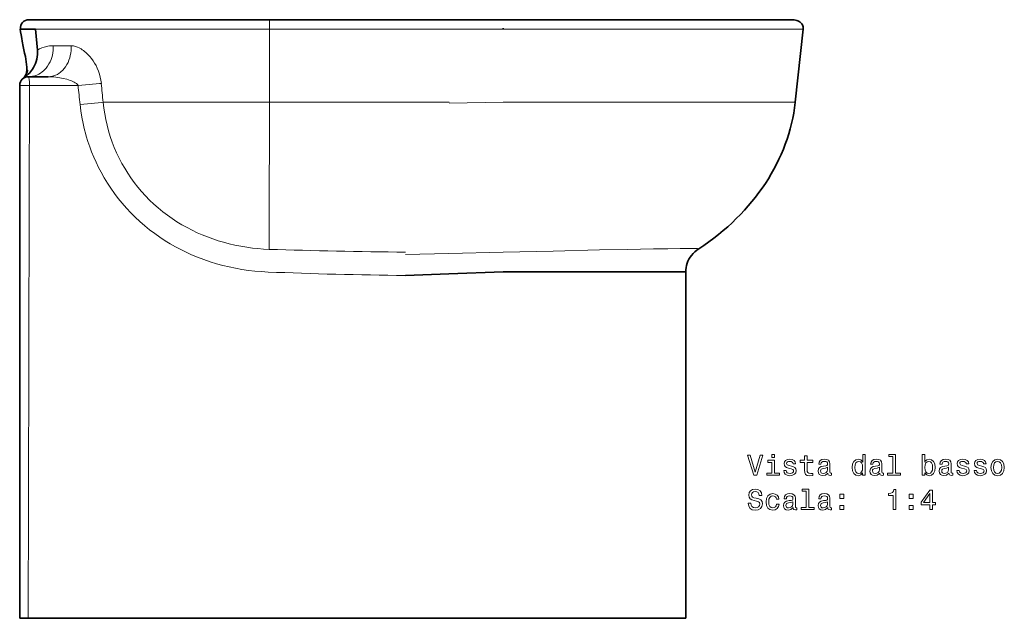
# Model space of a CAD drawing. Extents: x 60 to 391, y 34 to 275.
# Tile 3 of 3: x 219 to 391, y 166 to 271. Entities that reach past the tile are written whole.
import ezdxf

# ---------------------------------------------------------------- set-up
doc = ezdxf.new("R2010")
doc.units = 0

msp = doc.modelspace()

# ---------------------------------------------------------------- linework, layer by layer
at = {"color": 7, "lineweight": 35}
for p, q in [((262.37, 271.38), (220.19, 271.38)), ((286.24, 271.38), (262.37, 271.38)), ((303.39, 271.38), (354.14, 271.38)), ((218.58, 259.88), (218.58, 166.42)), ((335.41, 166.42), (335.41, 227.16)), ((335.41, 166.42), (335.41, 227.16)), ((220.08, 166.42), (286.24, 166.42)), ((286.24, 166.42), (220.08, 166.42)), ((335.41, 166.42), (303.4, 166.42)), ((303.43, 166.42), (335.41, 166.42))]:
    msp.add_line(p, q, dxfattribs=at)
at = {"color": 7, "lineweight": 35, "ltscale": 4.57764e-05}
msp.add_line((286.24, 271.38), (286.24, 271.37), dxfattribs=at)
at = {"color": 7, "lineweight": 35, "ltscale": 0.191016}
msp.add_line((293.88, 271.38), (286.24, 271.38), dxfattribs=at)
at = {"color": 7, "lineweight": 35, "ltscale": 0.017626}
msp.add_line((286.94, 271.38), (286.24, 271.38), dxfattribs=at)
at = {"color": 7, "lineweight": 13, "ltscale": 0.191022}
msp.add_line((293.88, 271.37), (286.24, 271.37), dxfattribs=at)
at = {"color": 7, "lineweight": 35, "ltscale": 0.237793}
msp.add_line((293.88, 271.38), (303.39, 271.38), dxfattribs=at)
at = {"color": 7, "lineweight": 13, "ltscale": 0.237785}
for p, q in [((303.39, 271.38), (293.88, 271.37)), ((293.88, 256.75), (303.39, 256.89))]:
    msp.add_line(p, q, dxfattribs=at)
at = {"color": 7, "lineweight": 35, "ltscale": 0.08889}
msp.add_line((303.39, 271.38), (299.84, 271.38), dxfattribs=at)
at = {"color": 7, "lineweight": 35, "ltscale": 0.066472}
msp.add_line((218.69, 269.74), (221.35, 269.74), dxfattribs=at)
at = {"color": 7, "lineweight": 35, "ltscale": 0.092832}
msp.add_line((221.35, 269.74), (221.7, 266.05), dxfattribs=at)
at = {"color": 7, "lineweight": 13}
for p, q in [((262.37, 269.74), (221.35, 269.74)), ((262.37, 269.74), (286.24, 269.74)), ((303.39, 269.74), (356.01, 269.74)), ((262.37, 256.89), (233.21, 256.89)), ((286.24, 256.89), (262.37, 256.89)), ((354.6, 256.89), (303.39, 256.89))]:
    msp.add_line(p, q, dxfattribs=at)
at = {"color": 7, "lineweight": 13, "ltscale": 0.32146}
msp.add_line((262.37, 256.89), (262.37, 269.74), dxfattribs=at)
at = {"color": 7, "lineweight": 13, "ltscale": 0.191106}
msp.add_line((286.24, 269.74), (293.88, 269.74), dxfattribs=at)
at = {"color": 7, "lineweight": 13, "ltscale": 0.237684}
msp.add_line((293.88, 269.69), (303.39, 269.74), dxfattribs=at)
at = {"color": 7, "lineweight": 35, "ltscale": 0.003092}
msp.add_line((303.39, 269.74), (303.39, 269.87), dxfattribs=at)
at = {"color": 7, "lineweight": 35, "ltscale": 0.323377}
for p, q in [((356.01, 269.74), (354.6, 256.89)), ((354.6, 256.89), (356.01, 269.74))]:
    msp.add_line(p, q, dxfattribs=at)
at = {"color": 7, "lineweight": 13, "ltscale": 0.078657}
msp.add_line((224.43, 266.81), (227.58, 266.81), dxfattribs=at)
at = {"color": 7, "lineweight": 35, "ltscale": 0.000163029}
msp.add_line((219.25, 261.13), (219.24, 261.12), dxfattribs=at)
at = {"color": 7, "lineweight": 35, "ltscale": 0.087687}
msp.add_line((223.59, 261.38), (220.08, 261.38), dxfattribs=at)
at = {"color": 7, "lineweight": 13, "ltscale": 0.191042}
msp.add_line((293.88, 256.89), (286.24, 256.89), dxfattribs=at)
at = {"color": 7, "lineweight": 35, "ltscale": 0.000844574}
msp.add_line((286.24, 230.6), (286.24, 230.63), dxfattribs=at)
at = {"color": 7, "lineweight": 13, "ltscale": 0.190269}
msp.add_line((286.24, 230.18), (293.84, 230.39), dxfattribs=at)
at = {"color": 7, "lineweight": 13, "ltscale": 0.238868}
msp.add_line((303.4, 230.6), (293.84, 230.39), dxfattribs=at)
at = {"color": 7, "lineweight": 35, "ltscale": 0.002323}
msp.add_line((337.68, 231.19), (337.61, 231.14), dxfattribs=at)
at = {"color": 7, "lineweight": 35, "ltscale": 7.19756e-06}
msp.add_line((337.68, 231.19), (337.68, 231.19), dxfattribs=at)
at = {"color": 7, "lineweight": 35, "ltscale": 0.190277}
msp.add_line((293.84, 226.83), (286.24, 226.5), dxfattribs=at)
at = {"color": 7, "lineweight": 35, "ltscale": 0.239079}
msp.add_line((293.84, 226.83), (303.4, 227.16), dxfattribs=at)
at = {"color": 7, "lineweight": 35, "ltscale": 0.440532}
msp.add_line((303.4, 227.16), (321.02, 227.16), dxfattribs=at)
at = {"color": 7, "lineweight": 35, "ltscale": 0.198811}
msp.add_line((321.02, 227.16), (328.97, 227.16), dxfattribs=at)
at = {"color": 7, "lineweight": 35, "ltscale": 0.160882}
msp.add_line((335.41, 227.16), (328.98, 227.16), dxfattribs=at)
at = {"color": 7, "lineweight": 13, "ltscale": 4.81801e-05}
msp.add_line((335.41, 227.16), (335.41, 227.16), dxfattribs=at)
at = {"color": 7, "lineweight": 35, "ltscale": 1.75476e-05}
msp.add_line((335.41, 227.16), (335.41, 227.16), dxfattribs=at)
at = {"color": 7, "lineweight": 35, "ltscale": 0.000153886}
msp.add_line((335.41, 227.16), (335.41, 227.16), dxfattribs=at)
at = {"color": 7, "lineweight": 35, "ltscale": 0.00016227}
msp.add_line((335.41, 227.16), (335.41, 227.16), dxfattribs=at)
at = {"color": 7, "lineweight": 35, "ltscale": 0.0375}
for p, q in [((220.08, 166.42), (218.58, 166.42)), ((218.58, 166.42), (220.08, 166.42))]:
    msp.add_line(p, q, dxfattribs=at)
at = {"color": 7, "lineweight": 35, "ltscale": 0.190157}
msp.add_line((293.84, 166.42), (286.24, 166.42), dxfattribs=at)
at = {"color": 7, "lineweight": 35, "ltscale": 0.187002}
msp.add_line((286.24, 166.42), (293.72, 166.42), dxfattribs=at)
at = {"color": 7, "lineweight": 35, "ltscale": 0.242796}
msp.add_line((293.72, 166.42), (303.43, 166.42), dxfattribs=at)
at = {"color": 7, "lineweight": 35, "ltscale": 0.23888}
msp.add_line((303.4, 166.42), (293.84, 166.42), dxfattribs=at)
at = {"color": 7, "lineweight": 35}
for points in [[(354.14, 271.38), (354.39, 271.36), (354.63, 271.32), (354.87, 271.26), (355.09, 271.17), (355.3, 271.05), (355.48, 270.93), (355.63, 270.79), (355.76, 270.63), (355.87, 270.46), (355.94, 270.29), (355.99, 270.11), (356.01, 269.93), (356.01, 269.74)], [(219.72, 261.85), (219.76, 262.01), (219.79, 262.17), (219.81, 262.36), (219.82, 262.55), (219.83, 262.79), (219.82, 263.03), (219.78, 263.52), (219.72, 263.97), (219.65, 264.43), (219.57, 264.9), (219.45, 265.49), (219.21, 266.66), (219.02, 267.6), (218.93, 268.06), (218.81, 268.75), (218.74, 269.25), (218.69, 269.74)], [(221.7, 266.05), (221.72, 265.65), (221.71, 265.28), (221.66, 264.87), (221.59, 264.47), (221.48, 264.07), (221.34, 263.68), (221.19, 263.34), (221.01, 263.01), (220.81, 262.69), (220.65, 262.45), (220.47, 262.23), (220.28, 262.02), (220.08, 261.81), (219.83, 261.57), (219.55, 261.34), (219.26, 261.13)], [(219.24, 261.11), (219.4, 261.32), (219.48, 261.43), (219.62, 261.66), (219.72, 261.85), (219.87, 262.19), (219.95, 262.44), (219.97, 262.52), (219.97, 262.52), (219.97, 262.51), (219.94, 262.37)], [(219.24, 261.11), (219.34, 261.25), (219.49, 261.45), (219.63, 261.67), (219.73, 261.85)], [(219.53, 261.41), (219.39, 261.26), (219.29, 261.16), (219.24, 261.12)], [(335.41, 227.16), (335.41, 227.54), (335.45, 227.93), (335.53, 228.3), (335.64, 228.67), (335.78, 229.04), (335.96, 229.39), (336.17, 229.73), (336.42, 230.06), (336.69, 230.37), (337, 230.67), (337.33, 230.94), (337.68, 231.19)], [(335.41, 227.16), (335.41, 227.54), (335.45, 227.92), (335.52, 228.3), (335.63, 228.67), (335.78, 229.04), (335.96, 229.39), (336.17, 229.73), (336.42, 230.06), (336.69, 230.37), (337, 230.67), (337.29, 230.91), (337.61, 231.14)]]:
    msp.add_lwpolyline(points, dxfattribs=at)
at = {"color": 7, "lineweight": 13}
for points in [[(220.1, 261.38), (220.48, 261.4), (220.85, 261.45), (221.21, 261.55), (221.57, 261.67), (221.91, 261.84), (222.24, 262.03), (222.51, 262.22), (222.76, 262.42), (222.99, 262.65), (223.21, 262.89), (223.35, 263.06), (223.48, 263.24), (223.72, 263.62), (223.93, 264.01), (224.09, 264.39), (224.22, 264.77), (224.32, 265.17), (224.39, 265.58), (224.43, 265.99), (224.45, 266.4), (224.43, 266.81)], [(221.7, 266.05), (222.06, 266.25), (222.44, 266.42), (222.86, 266.57), (223.09, 266.64), (223.32, 266.69), (223.54, 266.74), (223.78, 266.77), (224.1, 266.8), (224.43, 266.81)], [(227.58, 266.81), (227.59, 266.38), (227.58, 265.95), (227.53, 265.51), (227.46, 265.09), (227.35, 264.67), (227.22, 264.27), (227.06, 263.88), (226.86, 263.5), (226.64, 263.14), (226.39, 262.81), (226.12, 262.5), (225.82, 262.23), (225.67, 262.1), (225.5, 261.98), (225.19, 261.79), (224.85, 261.63), (224.51, 261.51), (224.33, 261.46), (224.15, 261.43), (223.97, 261.4), (223.79, 261.38), (223.59, 261.38)], [(232.9, 260.21), (232.87, 260.49), (232.83, 260.77), (232.72, 261.31), (232.57, 261.84), (232.4, 262.36), (232.19, 262.85), (231.97, 263.32), (231.72, 263.76), (231.45, 264.18), (231.17, 264.57), (230.86, 264.95), (230.54, 265.3), (230.16, 265.65), (229.97, 265.82), (229.76, 265.97), (229.56, 266.11), (229.36, 266.25), (229.04, 266.42), (228.71, 266.57), (228.37, 266.69), (228.2, 266.74), (228.03, 266.77), (227.81, 266.8), (227.58, 266.81)], [(220.08, 261.38), (220.09, 261.37), (220.11, 261.36), (220.13, 261.34), (220.16, 261.27), (220.2, 261.15), (220.22, 261.02), (220.25, 260.87), (220.28, 260.46), (220.3, 260.02), (220.3, 259.83)], [(223.59, 261.38), (223.9, 261.37), (224.21, 261.36), (224.58, 261.33), (224.94, 261.29), (225.61, 261.19), (226.23, 261.07), (226.84, 260.92), (227.13, 260.84), (227.41, 260.74), (227.67, 260.65), (227.91, 260.55), (228.13, 260.44), (228.32, 260.33), (228.53, 260.19), (228.62, 260.11), (228.7, 260.03), (228.77, 259.94), (228.81, 259.85)], [(220.3, 259.83), (219.56, 259.84), (218.91, 259.85), (218.66, 259.86), (218.6, 259.87), (218.58, 259.87), (218.58, 259.87), (218.58, 259.87), (218.58, 259.87), (218.58, 259.88)], [(228.81, 259.85), (230.75, 260.04), (232.58, 260.19), (232.9, 260.21)], [(229.17, 256.52), (231.09, 256.71), (232.9, 256.86), (233.21, 256.89)], [(262.14, 227.13), (260.98, 227.2), (259.84, 227.29), (258.7, 227.42), (257.56, 227.59), (256.44, 227.79), (255.32, 228.02), (254.22, 228.28), (253.09, 228.59), (251.97, 228.94), (250.87, 229.31), (249.78, 229.73), (248.72, 230.17), (247.76, 230.61), (246.83, 231.07), (245.91, 231.56), (245, 232.07), (244.12, 232.61), (243.18, 233.23), (242.26, 233.87), (241.37, 234.55), (240.5, 235.25), (239.67, 235.98), (238.84, 236.74), (238.05, 237.53), (237.29, 238.34), (236.56, 239.18), (235.86, 240.03), (235.19, 240.91), (234.56, 241.81), (233.96, 242.73), (233.39, 243.66), (232.85, 244.62), (232.4, 245.49), (231.97, 246.37), (231.57, 247.27), (231.2, 248.18), (230.86, 249.09), (230.54, 250.02), (230.26, 250.95), (230.1, 251.5), (229.96, 252.05), (229.83, 252.6), (229.7, 253.16), (229.48, 254.27), (229.31, 255.4), (229.17, 256.52)], [(233.21, 256.89), (233.33, 255.87), (233.49, 254.86), (233.68, 253.86), (233.9, 252.86), (234.17, 251.88), (234.47, 250.9), (234.8, 249.93), (235.17, 248.97), (235.58, 248.03), (236.02, 247.1), (236.5, 246.19), (237, 245.32), (237.53, 244.47), (238.09, 243.63), (238.68, 242.82), (239.3, 242.02), (239.96, 241.25), (240.64, 240.49), (241.36, 239.76), (242.1, 239.05), (242.88, 238.37), (243.68, 237.71), (244.48, 237.1), (245.31, 236.52), (246.16, 235.96), (247.03, 235.43), (247.93, 234.92), (248.85, 234.45), (249.72, 234.03), (250.61, 233.64), (251.51, 233.28), (252.43, 232.94), (253.37, 232.63), (254.32, 232.35), (255.32, 232.09), (256.34, 231.85), (257.37, 231.65), (258.41, 231.47), (259.39, 231.34), (260.37, 231.24), (261.37, 231.16), (262.36, 231.11)], [(262.37, 256.89), (262.36, 234.97), (262.36, 231.11)], [(303.4, 230.6), (312.13, 230.82), (320.28, 231), (325.2, 231.1), (329.72, 231.18), (332.25, 231.21), (334.42, 231.24), (336.17, 231.25), (336.82, 231.24), (337.47, 231.23), (337.63, 231.21), (337.67, 231.21), (337.68, 231.2), (337.68, 231.2), (337.69, 231.2), (337.69, 231.2), (337.69, 231.2), (337.69, 231.2), (337.68, 231.19)], [(335.41, 227.16), (335.41, 227.16), (335.41, 227.17), (335.4, 227.17), (335.33, 227.18), (335.16, 227.2), (334.82, 227.21), (333.75, 227.22), (332.43, 227.21), (328.98, 227.16)]]:
    msp.add_lwpolyline(points, dxfattribs=at)
for points in [[(348.48, 195.02), (347.6, 192.04), (346.7, 195.02), (346.22, 195.02), (347.35, 191.52), (347.85, 191.52), (348.95, 195.02)], [(350.95, 191.89), (350.95, 194.14), (349.81, 194.14), (349.81, 193.76), (350.5, 193.76), (350.5, 191.89), (349.6, 191.89), (349.6, 191.52), (351.86, 191.52), (351.86, 191.89)], [(350.96, 195.14), (350.49, 195.14), (350.49, 194.64), (350.96, 194.64)], [(353.95, 193.1), (353.52, 193.2), (353.21, 193.31), (353.1, 193.55), (353.13, 193.72), (353.24, 193.84), (353.41, 193.91), (353.65, 193.94), (353.89, 193.91), (354.08, 193.82), (354.2, 193.69), (354.25, 193.51), (354.68, 193.51), (354.68, 193.52), (354.61, 193.84), (354.4, 194.1), (354.08, 194.26), (353.65, 194.32), (353.23, 194.26), (352.91, 194.1), (352.72, 193.85), (352.66, 193.54), (352.7, 193.23), (352.84, 193.02), (353.07, 192.87), (353.41, 192.76), (353.91, 192.64), (354.21, 192.52), (354.29, 192.42), (354.32, 192.27), (354.28, 192.08), (354.15, 191.94), (353.96, 191.85), (353.7, 191.82), (353.42, 191.85), (353.22, 191.95), (353.08, 192.12), (353.02, 192.36), (352.6, 192.36), (352.67, 191.96), (352.87, 191.67), (353.2, 191.49), (353.65, 191.42), (354.13, 191.49), (354.48, 191.67), (354.69, 191.95), (354.76, 192.32), (354.71, 192.63), (354.55, 192.85), (354.3, 192.99)], [(356.26, 193.76), (356.26, 192.4), (356.29, 191.96), (356.43, 191.66), (356.71, 191.48), (357.19, 191.42), (357.71, 191.45), (357.71, 191.83), (357.33, 191.8), (356.98, 191.84), (356.8, 191.97), (356.72, 192.18), (356.7, 192.48), (356.7, 193.76), (357.71, 193.76), (357.71, 194.14), (356.7, 194.14), (356.7, 194.93), (356.26, 194.93), (356.26, 194.14), (355.49, 194.14), (355.49, 193.76)], [(360.31, 191.87), (360.31, 191.86), (360.33, 191.69), (360.41, 191.56), (360.73, 191.47), (360.97, 191.51), (360.97, 191.85), (360.87, 191.84), (360.73, 191.9), (360.7, 192.1), (360.7, 193.51), (360.64, 193.86), (360.46, 194.12), (360.16, 194.27), (359.72, 194.32), (359.3, 194.26), (358.99, 194.09), (358.79, 193.82), (358.72, 193.47), (358.72, 193.44), (359.12, 193.44), (359.16, 193.65), (359.27, 193.8), (359.45, 193.89), (359.71, 193.93), (359.95, 193.9), (360.13, 193.83), (360.24, 193.7), (360.27, 193.52), (360.25, 193.3), (360.17, 193.2), (359.97, 193.15), (359.59, 193.11), (359.16, 193.02), (358.85, 192.86), (358.67, 192.6), (358.61, 192.23), (358.66, 191.9), (358.82, 191.65), (359.07, 191.49), (359.42, 191.44), (359.89, 191.54)], [(366.43, 191.94), (366.43, 191.52), (366.88, 191.52), (366.88, 195.14), (366.44, 195.14), (366.44, 193.81), (366.1, 194.2), (365.89, 194.29), (365.66, 194.32), (365.23, 194.22), (364.9, 193.94), (364.68, 193.49), (364.6, 192.88), (364.68, 192.27), (364.9, 191.81), (365.23, 191.52), (365.66, 191.42), (365.89, 191.46), (366.11, 191.55)], [(365.73, 193.92), (366.03, 193.85), (366.25, 193.66), (366.38, 193.33), (366.43, 192.88), (366.38, 192.42), (366.25, 192.09), (366.03, 191.89), (365.73, 191.82), (365.46, 191.89), (365.24, 192.09), (365.1, 192.42), (365.06, 192.88), (365.1, 193.32), (365.24, 193.65), (365.46, 193.85)], [(369.42, 191.87), (369.42, 191.86), (369.44, 191.69), (369.52, 191.56), (369.83, 191.47), (370.08, 191.51), (370.08, 191.85), (369.97, 191.84), (369.83, 191.9), (369.81, 192.1), (369.81, 193.51), (369.75, 193.86), (369.57, 194.12), (369.26, 194.27), (368.83, 194.32), (368.41, 194.26), (368.09, 194.09), (367.9, 193.82), (367.83, 193.47), (367.83, 193.44), (368.23, 193.44), (368.27, 193.65), (368.38, 193.8), (368.56, 193.89), (368.81, 193.93), (369.06, 193.9), (369.24, 193.83), (369.34, 193.7), (369.38, 193.52), (369.36, 193.3), (369.28, 193.2), (369.08, 193.15), (368.7, 193.11), (368.27, 193.02), (367.96, 192.86), (367.78, 192.6), (367.72, 192.23), (367.77, 191.9), (367.93, 191.65), (368.18, 191.49), (368.53, 191.44), (369, 191.54)], [(371.72, 194.77), (371.72, 191.89), (370.81, 191.89), (370.81, 191.52), (373.08, 191.52), (373.08, 191.89), (372.17, 191.89), (372.17, 195.14), (371.03, 195.14), (371.03, 194.77)], [(377.33, 191.94), (377.66, 191.55), (378.11, 191.42), (378.53, 191.52), (378.87, 191.81), (379.08, 192.27), (379.16, 192.88), (379.08, 193.49), (378.87, 193.94), (378.53, 194.22), (378.11, 194.32), (377.67, 194.19), (377.48, 194.03), (377.33, 193.81), (377.33, 195.14), (376.89, 195.14), (376.89, 191.52), (377.33, 191.52)], [(378.71, 192.88), (378.66, 192.42), (378.52, 192.09), (378.31, 191.89), (378.03, 191.82), (377.74, 191.89), (377.52, 192.09), (377.38, 192.42), (377.34, 192.88), (377.38, 193.33), (377.52, 193.66), (377.74, 193.85), (378.03, 193.92), (378.31, 193.85), (378.52, 193.65), (378.66, 193.32)], [(381.56, 191.87), (381.56, 191.86), (381.58, 191.69), (381.66, 191.56), (381.98, 191.47), (382.22, 191.51), (382.22, 191.85), (382.12, 191.84), (381.98, 191.9), (381.95, 192.1), (381.95, 193.51), (381.89, 193.86), (381.72, 194.12), (381.41, 194.27), (380.97, 194.32), (380.55, 194.26), (380.24, 194.09), (380.04, 193.82), (379.98, 193.47), (379.98, 193.44), (380.37, 193.44), (380.41, 193.65), (380.52, 193.8), (380.7, 193.89), (380.96, 193.93), (381.21, 193.9), (381.38, 193.83), (381.49, 193.7), (381.52, 193.52), (381.5, 193.3), (381.42, 193.2), (381.22, 193.15), (380.84, 193.11), (380.41, 193.02), (380.1, 192.86), (379.92, 192.6), (379.86, 192.23), (379.92, 191.9), (380.07, 191.65), (380.32, 191.49), (380.67, 191.44), (381.14, 191.54)], [(384.31, 193.1), (383.88, 193.2), (383.57, 193.31), (383.46, 193.55), (383.49, 193.72), (383.6, 193.84), (383.77, 193.91), (384.02, 193.94), (384.25, 193.91), (384.44, 193.82), (384.56, 193.69), (384.61, 193.51), (385.04, 193.51), (385.04, 193.52), (384.97, 193.84), (384.76, 194.1), (384.44, 194.26), (384.02, 194.32), (383.59, 194.26), (383.27, 194.1), (383.08, 193.85), (383.02, 193.54), (383.06, 193.23), (383.2, 193.02), (383.44, 192.87), (383.77, 192.76), (384.27, 192.64), (384.57, 192.52), (384.65, 192.42), (384.68, 192.27), (384.64, 192.08), (384.51, 191.94), (384.32, 191.85), (384.06, 191.82), (383.78, 191.85), (383.58, 191.95), (383.44, 192.12), (383.38, 192.36), (382.96, 192.36), (383.03, 191.96), (383.23, 191.67), (383.56, 191.49), (384.02, 191.42), (384.49, 191.49), (384.84, 191.67), (385.05, 191.95), (385.12, 192.32), (385.07, 192.63), (384.91, 192.85), (384.66, 192.99)], [(387.35, 193.1), (386.92, 193.2), (386.6, 193.31), (386.5, 193.55), (386.53, 193.72), (386.63, 193.84), (386.8, 193.91), (387.05, 193.94), (387.29, 193.91), (387.47, 193.82), (387.6, 193.69), (387.65, 193.51), (388.08, 193.51), (388.08, 193.52), (388, 193.84), (387.8, 194.1), (387.47, 194.26), (387.05, 194.32), (386.62, 194.26), (386.31, 194.1), (386.11, 193.85), (386.05, 193.54), (386.1, 193.23), (386.24, 193.02), (386.47, 192.87), (386.81, 192.76), (387.3, 192.64), (387.61, 192.52), (387.69, 192.42), (387.72, 192.27), (387.67, 192.08), (387.55, 191.94), (387.35, 191.85), (387.09, 191.82), (386.81, 191.85), (386.61, 191.95), (386.48, 192.12), (386.42, 192.36), (385.99, 192.36), (386.06, 191.96), (386.27, 191.67), (386.6, 191.49), (387.05, 191.42), (387.53, 191.49), (387.87, 191.67), (388.09, 191.95), (388.16, 192.32), (388.11, 192.63), (387.95, 192.85), (387.69, 192.99)], [(388.93, 192.87), (389.01, 192.26), (389.24, 191.8), (389.61, 191.52), (390.1, 191.42), (390.59, 191.52), (390.96, 191.8), (391.19, 192.25), (391.28, 192.87), (391.19, 193.49), (390.96, 193.94), (390.59, 194.22), (390.1, 194.32), (389.61, 194.22), (389.24, 193.94), (389.01, 193.49)], [(389.38, 192.88), (389.43, 193.33), (389.57, 193.66), (389.79, 193.86), (390.1, 193.93), (390.4, 193.86), (390.63, 193.66), (390.77, 193.33), (390.82, 192.88), (390.77, 192.42), (390.63, 192.08), (390.4, 191.88), (390.1, 191.82), (389.79, 191.88), (389.57, 192.08), (389.43, 192.42)], [(360.26, 192.47), (360.2, 192.2), (360.03, 192), (359.79, 191.87), (359.49, 191.83), (359.3, 191.85), (359.17, 191.93), (359.08, 192.07), (359.06, 192.27), (359.08, 192.45), (359.16, 192.57), (359.48, 192.71), (359.89, 192.77), (360.26, 192.9)], [(369.36, 192.47), (369.3, 192.2), (369.14, 192), (368.9, 191.87), (368.6, 191.83), (368.41, 191.85), (368.28, 191.93), (368.19, 192.07), (368.16, 192.27), (368.18, 192.45), (368.27, 192.57), (368.59, 192.71), (369, 192.77), (369.36, 192.9)], [(381.51, 192.47), (381.45, 192.2), (381.29, 192), (381.04, 191.87), (380.75, 191.83), (380.56, 191.85), (380.42, 191.93), (380.33, 192.07), (380.31, 192.27), (380.33, 192.45), (380.41, 192.57), (380.73, 192.71), (381.14, 192.77), (381.51, 192.9)], [(346.8, 186.63), (346.34, 186.63), (346.44, 186.09), (346.7, 185.7), (347.08, 185.46), (347.61, 185.38), (348.13, 185.46), (348.52, 185.68), (348.76, 186.03), (348.85, 186.49), (348.78, 186.9), (348.57, 187.17), (348.22, 187.34), (347.76, 187.47), (347.37, 187.57), (347.11, 187.68), (346.97, 187.84), (346.92, 188.09), (346.97, 188.32), (347.1, 188.49), (347.3, 188.61), (347.58, 188.65), (347.86, 188.6), (348.08, 188.46), (348.23, 188.24), (348.3, 187.93), (348.76, 187.93), (348.76, 187.94), (348.68, 188.41), (348.44, 188.77), (348.07, 188.99), (347.56, 189.06), (347.11, 188.99), (346.76, 188.78), (346.53, 188.45), (346.45, 188.02), (346.51, 187.65), (346.71, 187.39), (347.01, 187.22), (347.42, 187.09), (347.83, 186.97), (348.14, 186.86), (348.32, 186.7), (348.39, 186.44), (348.33, 186.17), (348.17, 185.97), (347.94, 185.84), (347.63, 185.8), (347.29, 185.86), (347.02, 186.02), (346.86, 186.28)], [(351.31, 187.28), (351.75, 187.28), (351.66, 187.69), (351.45, 188), (351.11, 188.2), (350.67, 188.28), (350.19, 188.18), (349.82, 187.89), (349.59, 187.43), (349.5, 186.82), (349.58, 186.21), (349.81, 185.75), (350.17, 185.47), (350.65, 185.38), (351.09, 185.45), (351.43, 185.66), (351.66, 186), (351.76, 186.44), (351.34, 186.44), (351.26, 186.16), (351.12, 185.95), (350.92, 185.82), (350.67, 185.77), (350.36, 185.84), (350.14, 186.04), (350, 186.37), (349.96, 186.83), (350, 187.29), (350.14, 187.62), (350.37, 187.82), (350.67, 187.89), (350.93, 187.84), (351.13, 187.73), (351.26, 187.53)], [(354.23, 185.83), (354.23, 185.81), (354.26, 185.64), (354.34, 185.52), (354.65, 185.42), (354.9, 185.46), (354.9, 185.8), (354.79, 185.79), (354.65, 185.86), (354.63, 186.06), (354.63, 187.46), (354.57, 187.82), (354.39, 188.07), (354.08, 188.22), (353.65, 188.28), (353.23, 188.22), (352.91, 188.04), (352.72, 187.78), (352.65, 187.42), (352.65, 187.39), (353.05, 187.39), (353.09, 187.61), (353.2, 187.76), (353.38, 187.85), (353.63, 187.88), (353.88, 187.86), (354.06, 187.78), (354.16, 187.65), (354.2, 187.47), (354.18, 187.26), (354.1, 187.15), (353.9, 187.1), (353.52, 187.06), (353.09, 186.97), (352.78, 186.81), (352.6, 186.56), (352.54, 186.18), (352.59, 185.85), (352.75, 185.6), (353, 185.45), (353.35, 185.39), (353.82, 185.5)], [(356.54, 188.72), (356.54, 185.85), (355.63, 185.85), (355.63, 185.47), (357.9, 185.47), (357.9, 185.85), (356.99, 185.85), (356.99, 189.09), (355.85, 189.09), (355.85, 188.72)], [(360.31, 185.83), (360.31, 185.81), (360.33, 185.64), (360.41, 185.52), (360.73, 185.42), (360.97, 185.46), (360.97, 185.8), (360.87, 185.79), (360.73, 185.86), (360.7, 186.06), (360.7, 187.46), (360.64, 187.82), (360.46, 188.07), (360.16, 188.22), (359.72, 188.28), (359.3, 188.22), (358.99, 188.04), (358.79, 187.78), (358.72, 187.42), (358.72, 187.39), (359.12, 187.39), (359.16, 187.61), (359.27, 187.76), (359.45, 187.85), (359.71, 187.88), (359.95, 187.86), (360.13, 187.78), (360.24, 187.65), (360.27, 187.47), (360.25, 187.26), (360.17, 187.15), (359.97, 187.1), (359.59, 187.06), (359.16, 186.97), (358.85, 186.81), (358.67, 186.56), (358.61, 186.18), (358.66, 185.85), (358.82, 185.6), (359.07, 185.45), (359.42, 185.39), (359.89, 185.5)], [(371.8, 185.47), (372.25, 185.47), (372.25, 189), (371.91, 189), (371.82, 188.69), (371.64, 188.48), (371.36, 188.36), (370.98, 188.32), (370.98, 187.96), (371.8, 187.96)], [(378.24, 185.47), (378.69, 185.47), (378.69, 186.34), (379.19, 186.34), (379.19, 186.74), (378.69, 186.74), (378.69, 188.9), (378.23, 188.9), (376.7, 186.78), (376.7, 186.34), (378.24, 186.34)], [(377.12, 186.74), (378.24, 188.31), (378.24, 186.74)], [(354.18, 186.42), (354.12, 186.16), (353.96, 185.96), (353.72, 185.83), (353.42, 185.78), (353.23, 185.8), (353.1, 185.89), (353.01, 186.03), (352.98, 186.22), (353, 186.4), (353.09, 186.53), (353.41, 186.67), (353.82, 186.73), (354.18, 186.85)], [(360.26, 186.42), (360.2, 186.16), (360.03, 185.96), (359.79, 185.83), (359.49, 185.78), (359.3, 185.8), (359.17, 185.89), (359.08, 186.03), (359.06, 186.22), (359.08, 186.4), (359.16, 186.53), (359.48, 186.67), (359.89, 186.73), (360.26, 186.85)], [(362.43, 187.43), (363.13, 187.43), (363.13, 188.18), (362.43, 188.18)], [(374.57, 187.43), (375.27, 187.43), (375.27, 188.18), (374.57, 188.18)], [(362.43, 185.47), (363.13, 185.47), (363.13, 186.22), (362.43, 186.22)], [(374.57, 185.47), (375.27, 185.47), (375.27, 186.22), (374.57, 186.22)]]:
    msp.add_lwpolyline(points, close=True, dxfattribs=at)
at = {"color": 7, "lineweight": 35}
for centre, start, end in [((220.19, 269.88), 90.0046, 184.9954), ((220.08, 259.88), 90.0116, 179.99)]:
    msp.add_arc(centre, 1.5, start, end, dxfattribs=at)
at = {"color": 7, "lineweight": 13}
for centre, radius, start, end in [((-277.19, 270.24), 539.56, 359.9475, 0.1206), ((-998106.75, 2580.87), 998329.74, 359.86143035, 359.86679159), ((302.52, -34615.41), 34875.34, 90.121088, 90.135069), ((3127.43, 565.48), 2914.68, 186.01896, 186.08479), ((3488.14, 565.21), 3269.5, 185.35269, 185.41127)]:
    msp.add_arc(centre, radius, start, end, dxfattribs=at)
at = {"color": 7, "lineweight": 35}
msp.add_ellipse((307.96, 260.13), major_axis=(46.82, 0.06), ratio=0.800314, start_param=5.39911, end_param=6.194847, dxfattribs=at)
at = {"color": 7, "lineweight": 13}
for centre, major_axis, ratio, start_param, end_param in [((299.35, 239.32), (103.39, 0.09), 0.084684, 4.346466, 4.585169), ((298.53, 238.17), (107.2, 0.02), 0.109406, 4.365999, 4.59746)]:
    msp.add_ellipse(centre, major_axis=major_axis, ratio=ratio, start_param=start_param, end_param=end_param, dxfattribs=at)

doc.saveas('drawing.dxf')
